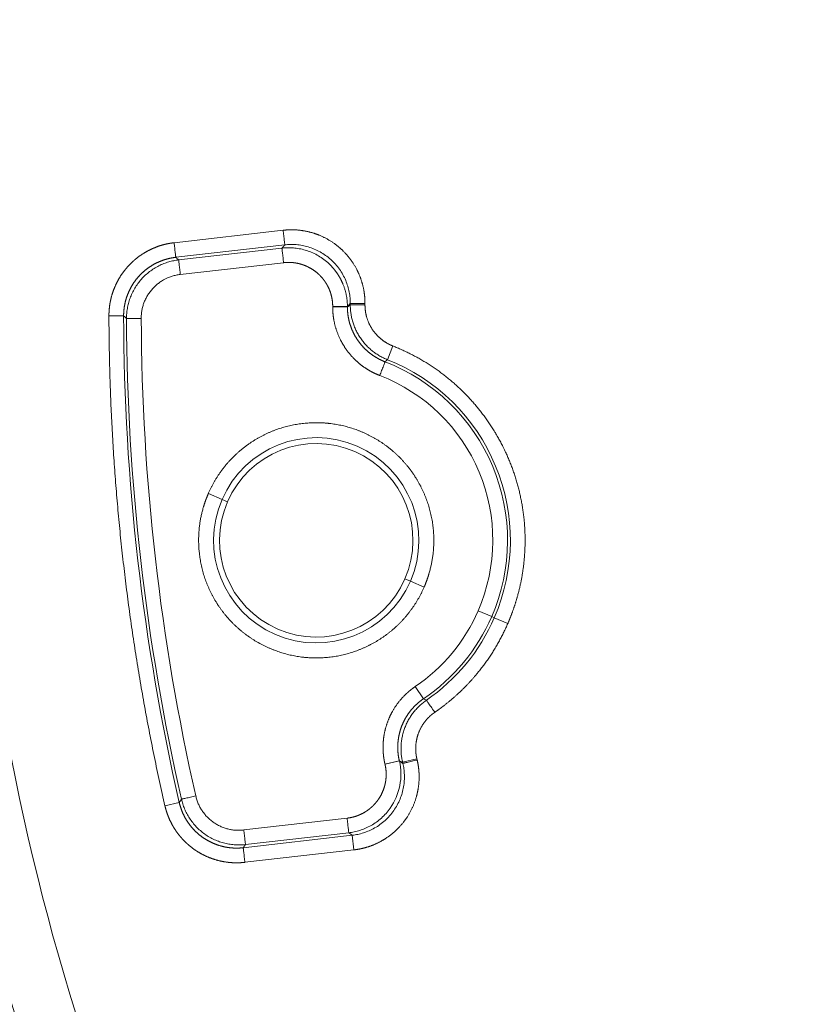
# Model space of a CAD drawing. Header units: millimetres. Extents: x 5437 to 18441, y -4466 to 3128.
# Tile 121 of 256: x 8417 to 8443, y -2801 to -2767. Entities that reach past the tile are written whole.
import ezdxf

# ---------------------------------------------------------------- set-up
doc = ezdxf.new("R2010")
doc.units = ezdxf.units.MM
doc.layers.add('1', color=7, linetype='Continuous', true_color=0xffffff)
doc.dimstyles.get("Standard").update_dxf_attribs({"dimtxt": 0.18, "dimasz": 0.18, "dimexe": 0.18, "dimexo": 0.0625, "dimgap": 0.09, "dimtad": 0, "dimtih": 1, "dimtoh": 1, "dimdec": 4, "dimzin": 0, "dimdsep": 46, "dimtxsty": 'Standard', "dimcen": 0.09, "dimadec": 0, "dimazin": 0, "dimtfac": 1, "dimtdec": 4, "dimtofl": 0, "dimtmove": 0, "dimatfit": 3, "dimfxl": 1, "dimtolj": 1, "dimtzin": 0, "dimarcsym": 0})

# ---------------------------------------------------------------- blocks, each defined once
blk = doc.blocks.new('*D53')
at = {"color": 0, "lineweight": -2, "transparency": 16777216}
for p, q in [((10989.431, -2154.415), (10692.917, -2240.821)), ((11069.431, -2154.415), (10989.431, -2154.415)), ((8443.39, -2896.322), (8443.57, -2896.322)), ((8443.48, -2896.412), (8443.48, -2896.232))]:
    blk.add_line(p, q, dxfattribs=at)
at = {"color": 0, "lineweight": 20, "transparency": 16777216}
blk.add_solid([(10689.187, -2228.02), (10696.648, -2253.622), (10616.112, -2263.203)], dxfattribs=at)
at = {"layer": 'Defpoints', "color": 0, "lineweight": 20, "transparency": 16777216}
for p in [(10616.112, -2263.203), (6270.848, -3529.44)]:
    blk.add_point(p, dxfattribs=at)
at = {"color": 0, "lineweight": 20, "transparency": 16777216, "insert": (11249.521, -2154.415), "char_height": 80, "attachment_point": 5}
blk.add_mtext('\\A1;R2260', dxfattribs=at)
blk = doc.blocks.new('*D54')
at = {"color": 0, "lineweight": -2, "transparency": 16777216}
blk.add_line((7492.685, -2896.322), (7463.516, -2896.322), dxfattribs=at)
at = {"color": 0, "lineweight": -3, "transparency": 16777216}
for start, end in [(14.724706, 87.329624), (101.590205, 175.275294)]:
    blk.add_arc((8434.119, -2896.322), 970.423, start, end, dxfattribs=at)
at = {"color": 0, "lineweight": 20, "transparency": 16777216}
for points in [[(9385.695, -2646.81), (9359.647, -2652.519), (9389.799, -2727.809)], [(7480.316, -2816.939), (7453.672, -2815.84), (7463.696, -2896.322)]]:
    blk.add_solid(points, dxfattribs=at)
at = {"layer": 'Defpoints', "color": 0, "lineweight": 20, "transparency": 16777216}
for p in [(7900.863, -2085.545), (10671.817, -2501.755), (7492.748, -2896.322), (7740.501, -2896.322), (8434.119, -2896.322)]:
    blk.add_point(p, dxfattribs=at)
at = {"color": 0, "lineweight": 20, "transparency": 16777216, "insert": (8359.241, -1928.792), "char_height": 80, "attachment_point": 5}
blk.add_mtext('\\A1;165%%D', dxfattribs=at)

msp = doc.modelspace()

# ---------------------------------------------------------------- linework, layer by layer
at = {"color": 7, "lineweight": 20}
msp.add_arc((8443.47995, -2896.41157), 893, 10.1099821, 350.11198757, dxfattribs=at)
at = {"layer": '1', "color": 0, "lineweight": 20}
for p, q in [((8421.88654, -2774.8018), (8425.59667, -2774.37764)), ((8425.65346, -2774.87435), (8421.94333, -2775.29851)), ((8422.04156, -2775.38586), (8425.55525, -2774.98416)), ((8425.61203, -2775.48087), (8422.09835, -2775.88258)), ((8427.28223, -2776.98187), (8427.28225, -2776.97349)), ((8427.8804, -2776.86768), (8428.38035, -2776.86929)), ((8429.14605, -2778.77903), (8429.32955, -2778.31398)), ((8423.05292, -2783.32928), (8423.51968, -2783.53201)), ((8423.70365, -2783.61192), (8423.51968, -2783.53201)), ((8429.92388, -2786.31371), (8429.7399, -2786.2338)), ((8429.92388, -2786.31371), (8430.39063, -2786.51645)), ((8432.68998, -2787.51518), (8432.23142, -2787.316)), ((8432.68998, -2787.51518), (8432.77981, -2787.5542)), ((8432.77981, -2787.5542), (8433.23837, -2787.75338)), ((8430.09197, -2789.89529), (8430.37246, -2790.30914)), ((8429.65805, -2792.46388), (8430.14481, -2792.3498)), ((8429.06006, -2792.53245), (8429.54694, -2792.41887)), ((8429.06197, -2792.54061), (8429.06006, -2792.53245)), ((8429.06197, -2792.54061), (8429.54883, -2792.42697)), ((8421.57492, -2793.94804), (8422.06227, -2793.83654)), ((8424.25805, -2794.77339), (8427.77174, -2794.37169)), ((8424.23885, -2795.37737), (8427.94898, -2794.95321)), ((8427.82852, -2794.8684), (8424.31484, -2795.27011)), ((8428.00577, -2795.44992), (8427.94898, -2794.95321)), ((8428.00577, -2795.44992), (8424.29564, -2795.87409))]:
    msp.add_line(p, q, dxfattribs=at)
for centre, radius, start, end in [((8443.47995, -2896.32157), 185, 96.5210517, 140.9397701), ((8495.27522, -2777.08546), 80.37817, 177.1856145, 208.6322405), ((8495.27522, -2777.08546), 82.36106, 177.5117355, 208.8132012), ((8495.27522, -2777.08546), 67.49312, 179.9056489, 179.9127115), ((8495.27522, -2777.08546), 67.39518, 179.8148549, 179.8539928), ((8495.2662, -2777.08543), 66.8862, 179.8148537, 179.8539969), ((8495.27522, -2777.08546), 75.10482, 180.1566868, 192.887414), ((8495.27522, -2777.08546), 75.00688, 180.2254473, 192.8186535), ((8495.27522, -2777.08546), 74.50693, 180.2254474, 192.8186535), ((8426.72178, -2784.92286), 6.50688, 336.52205, 68.915657), ((8426.72178, -2784.92286), 6.60482, 336.52205, 68.466494), ((8426.72178, -2784.92286), 6.00693, 336.52205, 68.915657), ((8426.72178, -2784.92286), 3.49112, 336.52205, 156.52205), ((8426.72178, -2784.92286), 3.29054, 336.52205, 156.52205), ((8426.72178, -2784.92286), 3.49112, 156.52205, 336.52205), ((8426.72178, -2784.92286), 3.29054, 156.52205, 336.52205), ((8426.72178, -2784.92286), 6.00693, 304.128444, 336.52205), ((8426.72178, -2784.92286), 6.50688, 304.128444, 336.52205), ((8426.72178, -2784.92286), 6.60482, 304.577606, 336.52205), ((8495.28161, -2777.08396), 66.90178, 193.1901082, 193.2292423), ((8495.27522, -2777.08546), 67.49312, 193.1313893, 193.138452), ((8495.27522, -2777.08546), 67.39518, 193.190108, 193.2292459), ((8495.27522, -2777.08546), 86.87162, 192.1545568, 210.9649755)]:
    msp.add_arc(centre, radius, start, end, dxfattribs=at)
for points, degree, knots in [([(8425.59667, -2774.37764), (8425.75128, -2774.36006), (8425.90606, -2774.35423), (8426.05987, -2774.36063), (8426.36815, -2774.39748), (8426.66764, -2774.48088), (8426.81216, -2774.53363), (8427.16517, -2774.69459), (8427.48311, -2774.92136), (8427.65386, -2775.07621), (8427.91066, -2775.37011), (8428.10547, -2775.7056), (8428.17199, -2775.84402), (8428.28226, -2776.12815), (8428.34882, -2776.42492), (8428.37033, -2776.57134), (8428.38073, -2776.71979), (8428.38035, -2776.86929)], 5, [0, 0, 0, 0, 0, 0, 0.18307105, 0.18307105, 0.18307105, 0.36579515, 0.36579515, 0.36579515, 0.64145504, 0.64145504, 0.64145504, 0.82411432, 0.82411432, 0.82411432, 1, 1, 1, 1, 1, 1]), ([(8419.67073, -2777.29221), (8419.67049, -2777.21585), (8419.67324, -2777.13948), (8419.67892, -2777.06311), (8419.69613, -2776.91031), (8419.72477, -2776.75974), (8419.7421, -2776.68447), (8419.80269, -2776.46156), (8419.88918, -2776.24633), (8419.95884, -2776.10518), (8420.07716, -2775.90574), (8420.21739, -2775.72214), (8420.26662, -2775.66266), (8420.36959, -2775.54759), (8420.48122, -2775.4405), (8420.53922, -2775.38894), (8420.65846, -2775.29087), (8420.78466, -2775.2026), (8420.8495, -2775.16091), (8420.98252, -2775.08254), (8421.12154, -2775.01449), (8421.19287, -2774.9829), (8421.37019, -2774.91231), (8421.55299, -2774.85894), (8421.66261, -2774.83379), (8421.77383, -2774.81483), (8421.88654, -2774.8018)], 5, [0, 0, 0, 0, 0, 0, 0.104227, 0.104227, 0.104227, 0.2100786, 0.2100786, 0.2100786, 0.42172326, 0.42172326, 0.42172326, 0.52748677, 0.52748677, 0.52748677, 0.63332896, 0.63332896, 0.63332896, 0.738916, 0.738916, 0.738916, 0.84528823, 0.84528823, 0.84528823, 1, 1, 1, 1, 1, 1]), ([(8425.55525, -2774.98416), (8425.61707, -2774.9771), (8425.68052, -2774.97278), (8425.81002, -2774.97039), (8425.87608, -2774.97232), (8426.00992, -2774.98311), (8426.07771, -2774.99198), (8426.21399, -2775.01718), (8426.28247, -2775.03351), (8426.41891, -2775.07395), (8426.48688, -2775.09807), (8426.62098, -2775.15415), (8426.68712, -2775.18612), (8426.81624, -2775.25766), (8426.87921, -2775.29724), (8427.00072, -2775.38348), (8427.05925, -2775.43014), (8427.11498, -2775.47993)], 3, [0, 0, 0, 0, 0.125, 0.125, 0.25, 0.25, 0.375, 0.375, 0.5, 0.5, 0.625, 0.625, 0.75, 0.75, 0.875, 0.875, 1, 1, 1, 1]), ([(8427.21443, -2775.37104), (8427.15868, -2775.32116), (8427.10012, -2775.27441), (8426.97854, -2775.18802), (8426.91552, -2775.14836), (8426.7863, -2775.07669), (8426.72011, -2775.04466), (8426.58589, -2774.98848), (8426.51786, -2774.96432), (8426.38129, -2774.9238), (8426.31275, -2774.90744), (8426.17636, -2774.8822), (8426.1085, -2774.87331), (8425.97454, -2774.8625), (8425.90843, -2774.86056), (8425.77882, -2774.86296), (8425.71532, -2774.86728), (8425.65346, -2774.87435)], 3, [0, 0, 0, 0, 0.125, 0.125, 0.25, 0.25, 0.375, 0.375, 0.5, 0.5, 0.625, 0.625, 0.75, 0.75, 0.875, 0.875, 1, 1, 1, 1]), ([(8421.94333, -2775.29851), (8421.93589, -2775.29939), (8421.92099, -2775.30114), (8421.89863, -2775.30409), (8421.87621, -2775.30729), (8421.85373, -2775.31077), (8421.8312, -2775.31451), (8421.80863, -2775.31853), (8421.78602, -2775.32282), (8421.76337, -2775.3274), (8421.74069, -2775.33225), (8421.71798, -2775.33738), (8421.69525, -2775.3428), (8421.6725, -2775.34851), (8421.64973, -2775.3545), (8421.62696, -2775.36078), (8421.60419, -2775.36736), (8421.58142, -2775.37423), (8421.55866, -2775.38139), (8421.53591, -2775.38885), (8421.51318, -2775.39661), (8421.49047, -2775.40466), (8421.4678, -2775.41302), (8421.44516, -2775.42167), (8421.42256, -2775.43062), (8421.4, -2775.43987), (8421.3775, -2775.44943), (8421.35506, -2775.45929), (8421.33268, -2775.46944), (8421.31037, -2775.4799), (8421.28813, -2775.49066), (8421.26598, -2775.50172), (8421.24391, -2775.51309), (8421.22194, -2775.52475), (8421.20006, -2775.53671), (8421.17829, -2775.54897), (8421.15663, -2775.56152), (8421.13509, -2775.57437), (8421.11367, -2775.58752), (8421.09238, -2775.60096), (8421.07122, -2775.61469), (8421.05021, -2775.6287), (8421.02934, -2775.64301), (8421.00862, -2775.6576), (8420.98805, -2775.67247), (8420.96766, -2775.68763), (8420.94743, -2775.70306), (8420.92737, -2775.71877), (8420.9075, -2775.73474), (8420.8878, -2775.75099), (8420.86831, -2775.7675), (8420.849, -2775.78428), (8420.8299, -2775.80131), (8420.811, -2775.8186), (8420.79232, -2775.83614), (8420.77385, -2775.85393), (8420.75561, -2775.87196), (8420.73759, -2775.89024), (8420.7198, -2775.90874), (8420.70224, -2775.92748), (8420.68493, -2775.94644), (8420.66786, -2775.96563), (8420.65104, -2775.98503), (8420.63447, -2776.00464), (8420.61816, -2776.02446), (8420.60211, -2776.04449), (8420.58632, -2776.06471), (8420.5708, -2776.08512), (8420.55555, -2776.10572), (8420.54058, -2776.12649), (8420.52588, -2776.14745), (8420.51146, -2776.16857), (8420.49733, -2776.18986), (8420.48348, -2776.2113), (8420.46992, -2776.2329), (8420.45666, -2776.25465), (8420.44368, -2776.27654), (8420.431, -2776.29856), (8420.41862, -2776.32071), (8420.40654, -2776.34299), (8420.39476, -2776.36538), (8420.38328, -2776.38789), (8420.3721, -2776.4105), (8420.36123, -2776.43321), (8420.35067, -2776.45601), (8420.34041, -2776.4789), (8420.33046, -2776.50187), (8420.32081, -2776.52492), (8420.31148, -2776.54804), (8420.30245, -2776.57122), (8420.29373, -2776.59446), (8420.28532, -2776.61775), (8420.27722, -2776.64108), (8420.26943, -2776.66446), (8420.26194, -2776.68787), (8420.25476, -2776.7113), (8420.24789, -2776.73476), (8420.24132, -2776.75824), (8420.23506, -2776.78173), (8420.2291, -2776.80522), (8420.22344, -2776.82872), (8420.21808, -2776.85221), (8420.21302, -2776.87568), (8420.20826, -2776.89915), (8420.20379, -2776.92259), (8420.19962, -2776.946), (8420.19573, -2776.96938), (8420.19214, -2776.99273), (8420.18883, -2777.01604), (8420.18581, -2777.0393), (8420.18307, -2777.0625), (8420.18062, -2777.08566), (8420.17843, -2777.10875), (8420.17653, -2777.13178), (8420.17489, -2777.15474), (8420.17353, -2777.17762), (8420.17243, -2777.20043), (8420.17159, -2777.22316), (8420.17102, -2777.2458), (8420.17069, -2777.26835), (8420.17068, -2777.28336), (8420.17068, -2777.29085)], 3, [0, 0, 0, 0, 0.00769414, 0.01542082, 0.02317976, 0.03097067, 0.03879323, 0.04664712, 0.05453203, 0.0624476, 0.07039349, 0.07836933, 0.08637476, 0.09440938, 0.10247281, 0.11056464, 0.11868446, 0.12683183, 0.13500632, 0.14320748, 0.15143486, 0.15968798, 0.16796636, 0.17626952, 0.18459695, 0.19294815, 0.20132259, 0.20971975, 0.21813907, 0.22658003, 0.23504204, 0.24352456, 0.25202699, 0.26054876, 0.26908927, 0.27764792, 0.28622409, 0.29481716, 0.30342651, 0.31205151, 0.32069151, 0.32934587, 0.33801392, 0.346695, 0.35538845, 0.3640936, 0.37280975, 0.38153624, 0.39027236, 0.39901742, 0.40777073, 0.41653158, 0.42529926, 0.43407306, 0.44285227, 0.45163618, 0.46042406, 0.4692152, 0.47800888, 0.48680436, 0.49560093, 0.50439786, 0.51319443, 0.52198992, 0.53078359, 0.53957474, 0.54836262, 0.55714653, 0.56592575, 0.57469956, 0.58346725, 0.5922281, 0.60098142, 0.60972649, 0.61846262, 0.62718911, 0.63590528, 0.64461043, 0.6533039, 0.66198499, 0.67065306, 0.67930742, 0.68794744, 0.69657245, 0.70518182, 0.71377491, 0.7223511, 0.73090976, 0.73945029, 0.74797208, 0.75647453, 0.76495707, 0.77341911, 0.78186008, 0.79027943, 0.79867661, 0.80705107, 0.81540229, 0.82372975, 0.83203294, 0.84031135, 0.84856449, 0.8567919, 0.86499309, 0.87316761, 0.88131501, 0.88943486, 0.89752672, 0.90559018, 0.91362484, 0.9216303, 0.92960618, 0.9375521, 0.94546771, 0.95335265, 0.96120658, 0.96902918, 0.97682012, 0.9845791, 0.99230582, 1, 1, 1, 1]), ([(8426.19395, -2775.52877), (8426.16443, -2775.52035), (8426.13468, -2775.51269), (8426.10473, -2775.50578), (8425.98953, -2775.4823), (8425.87253, -2775.47007), (8425.78526, -2775.46734), (8425.69858, -2775.47102), (8425.61203, -2775.48087)], 5, [0, 0, 0, 0, 0, 0, 0.2614661, 0.2614661, 0.2614661, 1, 1, 1, 1, 1, 1]), ([(8426.96177, -2776.04456), (8426.90048, -2775.96655), (8426.83276, -2775.8936), (8426.75927, -2775.82651), (8426.60999, -2775.71151), (8426.4447, -2775.62101), (8426.36351, -2775.58402), (8426.27971, -2775.55322), (8426.19395, -2775.52877)], 5, [0, 0, 0, 0, 0, 0, 0.52575885, 0.52575885, 0.52575885, 1, 1, 1, 1, 1, 1]), ([(8427.11498, -2775.47993), (8427.1205, -2775.4849), (8427.13155, -2775.49484), (8427.14791, -2775.50998), (8427.16411, -2775.52529), (8427.18013, -2775.54078), (8427.19597, -2775.55644), (8427.21164, -2775.57227), (8427.22712, -2775.58827), (8427.24242, -2775.60444), (8427.25752, -2775.62076), (8427.27244, -2775.63725), (8427.28717, -2775.65388), (8427.30169, -2775.67067), (8427.31603, -2775.68761), (8427.33016, -2775.70469), (8427.34409, -2775.72191), (8427.35781, -2775.73927), (8427.37133, -2775.75676), (8427.38464, -2775.77438), (8427.39774, -2775.79212), (8427.41063, -2775.80999), (8427.42331, -2775.82798), (8427.43577, -2775.84608), (8427.44801, -2775.8643), (8427.46004, -2775.88262), (8427.47185, -2775.90105), (8427.48344, -2775.91957), (8427.49481, -2775.93819), (8427.50596, -2775.9569), (8427.51688, -2775.9757), (8427.52759, -2775.99459), (8427.53806, -2776.01356), (8427.54831, -2776.0326), (8427.55834, -2776.05171), (8427.56814, -2776.0709), (8427.57771, -2776.09015), (8427.58706, -2776.10946), (8427.59618, -2776.12883), (8427.60507, -2776.14825), (8427.61374, -2776.16772), (8427.62603, -2776.19616), (8427.64147, -2776.2337), (8427.65935, -2776.28049), (8427.67596, -2776.32742), (8427.6913, -2776.37444), (8427.70537, -2776.42151), (8427.7182, -2776.46857), (8427.7298, -2776.51558), (8427.74018, -2776.5625), (8427.74936, -2776.60928), (8427.75737, -2776.65589), (8427.76421, -2776.70228), (8427.76993, -2776.74842), (8427.77453, -2776.79428), (8427.77805, -2776.83981), (8427.7805, -2776.88499), (8427.78198, -2776.92978), (8427.78213, -2776.95952), (8427.7822, -2776.97431)], 3, [0, 0, 0, 0, 0.01322221, 0.02644359, 0.03966334, 0.05288061, 0.06609461, 0.0793045, 0.09250948, 0.10570872, 0.11890141, 0.13208675, 0.14526392, 0.15843213, 0.17159056, 0.18473843, 0.19787494, 0.21099929, 0.22411071, 0.23720841, 0.25029162, 0.26335957, 0.27641149, 0.28944662, 0.30246421, 0.31546352, 0.3284438, 0.34140431, 0.35434435, 0.36726317, 0.38016008, 0.39303436, 0.40588533, 0.41871228, 0.43151455, 0.44429145, 0.45704234, 0.46976654, 0.48246341, 0.49513233, 0.50777265, 0.52038376, 0.55027093, 0.57998131, 0.60950723, 0.63884134, 0.66797662, 0.69690641, 0.72562434, 0.75412442, 0.782401, 0.81044874, 0.83826267, 0.86583816, 0.89317091, 0.92025694, 0.94709263, 0.97367465, 1, 1, 1, 1]), ([(8427.8804, -2776.86768), (8427.8806, -2776.80541), (8427.87789, -2776.74182), (8427.86596, -2776.61273), (8427.85674, -2776.54724), (8427.8312, -2776.41529), (8427.81489, -2776.34883), (8427.77474, -2776.21605), (8427.75092, -2776.14973), (8427.69557, -2776.01847), (8427.66405, -2775.95353), (8427.59339, -2775.82633), (8427.55425, -2775.76407), (8427.46875, -2775.64355), (8427.42238, -2775.58529), (8427.32309, -2775.47399), (8427.27017, -2775.42095), (8427.21443, -2775.37104)], 3, [0, 0, 0, 0, 0.125, 0.125, 0.25, 0.25, 0.375, 0.375, 0.5, 0.5, 0.625, 0.625, 0.75, 0.75, 0.875, 0.875, 1, 1, 1, 1]), ([(8427.28225, -2776.97349), (8427.28232, -2776.91321), (8427.27945, -2776.8532), (8427.27355, -2776.79329), (8427.25584, -2776.67519), (8427.22637, -2776.55911), (8427.20873, -2776.50167), (8427.16097, -2776.36969), (8427.09807, -2776.24419), (8427.05711, -2776.1746), (8427.01156, -2776.10791), (8426.96177, -2776.04456)], 5, [0, 0, 0, 0, 0, 0, 0.30005124, 0.30005124, 0.30005124, 0.59835653, 0.59835653, 0.59835653, 1, 1, 1, 1, 1, 1]), ([(8428.88272, -2779.31808), (8428.73845, -2779.26246), (8428.59868, -2779.19559), (8428.46439, -2779.1182), (8428.27284, -2778.98743), (8428.09868, -2778.8362), (8428.04236, -2778.78331), (8427.82583, -2778.56362), (8427.64294, -2778.31082), (8427.53027, -2778.10765), (8427.38763, -2777.76315), (8427.31079, -2777.40013), (8427.29134, -2777.26077), (8427.28184, -2777.12146), (8427.28223, -2776.98187)], 5, [0, 0, 0, 0, 0, 0, 0.25565179, 0.25565179, 0.25565179, 0.38395104, 0.38395104, 0.38395104, 0.76859215, 0.76859215, 0.76859215, 1, 1, 1, 1, 1, 1]), ([(8428.38022, -2776.91499), (8428.37981, -2777.03481), (8428.39143, -2777.15423), (8428.41494, -2777.27183), (8428.50276, -2777.55863), (8428.65876, -2777.81739), (8428.77462, -2777.95567), (8428.95569, -2778.11676), (8429.16333, -2778.23824), (8429.21755, -2778.26638), (8429.27294, -2778.29163), (8429.32955, -2778.31398)], 5, [0, 0, 0, 0, 0, 0, 0.33263866, 0.33263866, 0.33263866, 0.8314202, 0.8314202, 0.8314202, 1, 1, 1, 1, 1, 1]), ([(8427.78219, -2776.98263), (8427.7822, -2776.9897), (8427.78222, -2777.00385), (8427.78254, -2777.02512), (8427.78307, -2777.04645), (8427.78383, -2777.06784), (8427.78483, -2777.08928), (8427.78606, -2777.11078), (8427.78752, -2777.13233), (8427.78923, -2777.15392), (8427.79117, -2777.17556), (8427.79336, -2777.19723), (8427.79579, -2777.21894), (8427.79846, -2777.24068), (8427.80138, -2777.26245), (8427.80454, -2777.28424), (8427.80796, -2777.30605), (8427.81162, -2777.32787), (8427.81554, -2777.3497), (8427.81971, -2777.37155), (8427.82413, -2777.39339), (8427.8288, -2777.41523), (8427.83373, -2777.43707), (8427.83892, -2777.45889), (8427.84436, -2777.4807), (8427.85006, -2777.5025), (8427.85601, -2777.52427), (8427.86222, -2777.54601), (8427.86869, -2777.56771), (8427.87542, -2777.58939), (8427.8824, -2777.61102), (8427.88964, -2777.6326), (8427.89714, -2777.65413), (8427.9049, -2777.67561), (8427.91291, -2777.69703), (8427.92118, -2777.71839), (8427.9297, -2777.73968), (8427.93848, -2777.76089), (8427.94751, -2777.78203), (8427.95679, -2777.80309), (8427.96633, -2777.82406), (8427.97612, -2777.84493), (8427.98615, -2777.86572), (8427.99644, -2777.8864), (8428.00697, -2777.90698), (8428.01774, -2777.92745), (8428.02876, -2777.94781), (8428.04002, -2777.96805), (8428.05152, -2777.98817), (8428.06326, -2778.00816), (8428.07523, -2778.02803), (8428.08744, -2778.04775), (8428.09988, -2778.06735), (8428.11254, -2778.0868), (8428.12544, -2778.1061), (8428.13855, -2778.12525), (8428.15189, -2778.14425), (8428.16545, -2778.16309), (8428.17922, -2778.18177), (8428.1932, -2778.20028), (8428.2074, -2778.21863), (8428.2218, -2778.2368), (8428.2364, -2778.2548), (8428.25121, -2778.27262), (8428.26621, -2778.29025), (8428.28141, -2778.3077), (8428.29679, -2778.32496), (8428.31236, -2778.34203), (8428.32812, -2778.35891), (8428.34405, -2778.37558), (8428.36016, -2778.39206), (8428.37644, -2778.40833), (8428.39289, -2778.4244), (8428.40951, -2778.44025), (8428.42628, -2778.4559), (8428.44322, -2778.47133), (8428.4603, -2778.48655), (8428.47753, -2778.50155), (8428.49491, -2778.51633), (8428.51243, -2778.53089), (8428.53008, -2778.54523), (8428.54787, -2778.55934), (8428.56578, -2778.57322), (8428.58382, -2778.58688), (8428.60197, -2778.60031), (8428.62024, -2778.6135), (8428.63863, -2778.62646), (8428.65712, -2778.63919), (8428.67571, -2778.65169), (8428.6944, -2778.66395), (8428.71318, -2778.67597), (8428.73205, -2778.68776), (8428.75101, -2778.69931), (8428.77005, -2778.71062), (8428.78917, -2778.72169), (8428.80836, -2778.73252), (8428.82762, -2778.74312), (8428.84694, -2778.75347), (8428.86632, -2778.76359), (8428.88576, -2778.77347), (8428.90525, -2778.7831), (8428.92478, -2778.7925), (8428.94437, -2778.80166), (8428.96399, -2778.81058), (8428.98364, -2778.81926), (8429.00333, -2778.82771), (8429.02304, -2778.83592), (8429.04278, -2778.8439), (8429.05598, -2778.84904), (8429.06257, -2778.8516)], 3, [0, 0, 0, 0, 0.00880161, 0.0176318, 0.02649019, 0.03537643, 0.04429013, 0.05323091, 0.06219837, 0.0711921, 0.08021169, 0.08925672, 0.09832676, 0.10742138, 0.11654011, 0.12568252, 0.13484813, 0.14403647, 0.15324707, 0.16247944, 0.17173308, 0.1810075, 0.19030217, 0.19961659, 0.20895023, 0.21830255, 0.22767303, 0.23706111, 0.24646625, 0.25588789, 0.26532545, 0.27477838, 0.2842461, 0.29372802, 0.30322355, 0.31273212, 0.32225311, 0.33178593, 0.34132996, 0.35088461, 0.36044924, 0.37002325, 0.37960601, 0.3891969, 0.39879527, 0.40840051, 0.41801198, 0.42762903, 0.43725103, 0.44687733, 0.4565073, 0.46614028, 0.47577562, 0.4854127, 0.49505084, 0.50468941, 0.51432775, 0.52396522, 0.53360117, 0.54323494, 0.5528659, 0.5624934, 0.57211679, 0.58173543, 0.59134868, 0.6009559, 0.61055646, 0.62014971, 0.62973503, 0.6393118, 0.64887938, 0.65843716, 0.66798453, 0.67752086, 0.68704554, 0.69655799, 0.70605759, 0.71554376, 0.7250159, 0.73447343, 0.74391578, 0.75334237, 0.76275263, 0.77214601, 0.78152195, 0.7908799, 0.80021934, 0.80953971, 0.8188405, 0.82812118, 0.83738125, 0.8466202, 0.85583753, 0.86503275, 0.87420538, 0.88335495, 0.89248099, 0.90158305, 0.91066067, 0.91971341, 0.92874084, 0.93774254, 0.94671809, 0.95566708, 0.96458911, 0.97348379, 0.98235075, 0.99118961, 1, 1, 1, 1]), ([(8429.32955, -2778.31398), (8429.93688, -2778.55362), (8430.51668, -2778.86303), (8431.05829, -2779.23801), (8432.04563, -2780.10563), (8432.81053, -2781.17453), (8433.12966, -2781.75082), (8433.62982, -2782.96632), (8433.84134, -2784.26358), (8433.8718, -2784.92162), (8433.80406, -2785.90013), (8433.57207, -2786.84815), (8433.47788, -2787.1563), (8433.36647, -2787.45846), (8433.23837, -2787.75338)], 5, [0, 0, 0, 0, 0, 0, 0.28633018, 0.28633018, 0.28633018, 0.57266035, 0.57266035, 0.57266035, 0.85899053, 0.85899053, 0.85899053, 1, 1, 1, 1, 1, 1]), ([(8423.05292, -2783.32928), (8423.20906, -2782.96981), (8423.40922, -2782.62946), (8423.65031, -2782.31542), (8424.20444, -2781.7528), (8424.87797, -2781.34053), (8425.23847, -2781.17687), (8425.99216, -2780.94116), (8426.78045, -2780.89431), (8427.17556, -2780.91952), (8427.95151, -2781.06617), (8428.66913, -2781.39575), (8429.0059, -2781.60391), (8429.62158, -2782.09842), (8430.09971, -2782.7269), (8430.29893, -2783.06904), (8430.6095, -2783.79509), (8430.73568, -2784.57463), (8430.75048, -2784.97027), (8430.70275, -2785.5259), (8430.56132, -2786.0618), (8430.51192, -2786.2167), (8430.45502, -2786.3682), (8430.39063, -2786.51645)], 5, [0, 0, 0, 0, 0, 0, 0.1559478, 0.1559478, 0.1559478, 0.31189559, 0.31189559, 0.31189559, 0.46784339, 0.46784339, 0.46784339, 0.62379118, 0.62379118, 0.62379118, 0.77973898, 0.77973898, 0.77973898, 0.93568678, 0.93568678, 0.93568678, 1, 1, 1, 1, 1, 1]), ([(8430.39063, -2786.51645), (8430.23449, -2786.87592), (8430.03433, -2787.21626), (8429.79325, -2787.53031), (8429.23911, -2788.09293), (8428.56558, -2788.50519), (8428.20509, -2788.66886), (8427.4514, -2788.90456), (8426.6631, -2788.95142), (8426.26799, -2788.92621), (8425.49205, -2788.77955), (8424.77442, -2788.44997), (8424.43765, -2788.24182), (8423.82197, -2787.7473), (8423.34384, -2787.11882), (8423.14462, -2786.77668), (8422.83405, -2786.05063), (8422.70787, -2785.27109), (8422.69307, -2784.87546), (8422.7408, -2784.31983), (8422.88223, -2783.78393), (8422.93163, -2783.62902), (8422.98853, -2783.47752), (8423.05292, -2783.32928)], 5, [0, 0, 0, 0, 0, 0, 0.1559478, 0.1559478, 0.1559478, 0.31189559, 0.31189559, 0.31189559, 0.46784339, 0.46784339, 0.46784339, 0.62379118, 0.62379118, 0.62379118, 0.77973898, 0.77973898, 0.77973898, 0.93568678, 0.93568678, 0.93568678, 1, 1, 1, 1, 1, 1]), ([(8433.23837, -2787.75338), (8432.97826, -2788.35223), (8432.64936, -2788.9212), (8432.25621, -2789.44977), (8431.70983, -2790.03056), (8431.09218, -2790.52702), (8430.98134, -2790.61172), (8430.86859, -2790.69358), (8430.75389, -2790.77264)], 5, [0, 0, 0, 0, 0, 0, 0.82416168, 0.82416168, 0.82416168, 1, 1, 1, 1, 1, 1]), ([(8429.06006, -2792.53245), (8429.02493, -2792.38188), (8429.00163, -2792.2287), (8428.99012, -2792.07413), (8428.99055, -2791.8422), (8429.01767, -2791.61314), (8429.02973, -2791.53683), (8429.08965, -2791.23423), (8429.19585, -2790.94085), (8429.3005, -2790.73344), (8429.50517, -2790.42177), (8429.76215, -2790.1541), (8429.86646, -2790.05965), (8429.97631, -2789.97346), (8430.09197, -2789.89529)], 5, [0, 0, 0, 0, 0, 0, 0.2556518, 0.2556518, 0.2556518, 0.38395104, 0.38395104, 0.38395104, 0.76859215, 0.76859215, 0.76859215, 1, 1, 1, 1, 1, 1]), ([(8430.37246, -2790.30914), (8430.36662, -2790.31313), (8430.35492, -2790.32111), (8430.33751, -2790.33333), (8430.32016, -2790.34577), (8430.3029, -2790.35844), (8430.28572, -2790.37133), (8430.26863, -2790.38444), (8430.25163, -2790.39777), (8430.23472, -2790.41133), (8430.21792, -2790.42511), (8430.20122, -2790.43911), (8430.18462, -2790.45334), (8430.16814, -2790.46778), (8430.15178, -2790.48244), (8430.13554, -2790.49732), (8430.11942, -2790.51241), (8430.10343, -2790.52772), (8430.08757, -2790.54324), (8430.07185, -2790.55898), (8430.05627, -2790.57492), (8430.04083, -2790.59108), (8430.02554, -2790.60744), (8430.01041, -2790.62401), (8429.99543, -2790.64078), (8429.98061, -2790.65775), (8429.96595, -2790.67492), (8429.95146, -2790.69229), (8429.93715, -2790.70985), (8429.92301, -2790.72761), (8429.90905, -2790.74555), (8429.89527, -2790.76368), (8429.88168, -2790.782), (8429.86828, -2790.80049), (8429.85507, -2790.81917), (8429.84206, -2790.83802), (8429.82925, -2790.85704), (8429.81664, -2790.87624), (8429.80424, -2790.89559), (8429.79205, -2790.91512), (8429.78007, -2790.9348), (8429.76831, -2790.95464), (8429.75677, -2790.97463), (8429.74545, -2790.99476), (8429.73436, -2791.01505), (8429.72349, -2791.03547), (8429.71285, -2791.05604), (8429.70245, -2791.07673), (8429.69228, -2791.09756), (8429.68235, -2791.11851), (8429.67266, -2791.13958), (8429.66321, -2791.16077), (8429.65401, -2791.18208), (8429.64505, -2791.20349), (8429.63634, -2791.22501), (8429.62788, -2791.24662), (8429.61968, -2791.26834), (8429.61172, -2791.29014), (8429.60403, -2791.31204), (8429.59658, -2791.33401), (8429.5894, -2791.35606), (8429.58247, -2791.37819), (8429.5758, -2791.40039), (8429.5694, -2791.42265), (8429.56326, -2791.44497), (8429.55737, -2791.46734), (8429.55176, -2791.48977), (8429.5464, -2791.51224), (8429.54131, -2791.53476), (8429.53649, -2791.55731), (8429.53192, -2791.57989), (8429.52763, -2791.6025), (8429.5236, -2791.62514), (8429.51983, -2791.64779), (8429.51633, -2791.67046), (8429.51309, -2791.69313), (8429.51012, -2791.71581), (8429.5074, -2791.73849), (8429.50496, -2791.76117), (8429.50277, -2791.78384), (8429.50084, -2791.80649), (8429.49918, -2791.82913), (8429.49777, -2791.85174), (8429.49663, -2791.87433), (8429.49574, -2791.89689), (8429.4951, -2791.91941), (8429.49472, -2791.94189), (8429.49459, -2791.96433), (8429.49472, -2791.98673), (8429.49509, -2792.00907), (8429.49571, -2792.03135), (8429.49658, -2792.05358), (8429.49769, -2792.07574), (8429.49905, -2792.09784), (8429.50064, -2792.11987), (8429.50247, -2792.14182), (8429.50454, -2792.16369), (8429.50684, -2792.18548), (8429.50938, -2792.20719), (8429.51214, -2792.22881), (8429.51513, -2792.25033), (8429.51834, -2792.27176), (8429.52178, -2792.2931), (8429.52543, -2792.31433), (8429.5293, -2792.33545), (8429.53339, -2792.35647), (8429.53769, -2792.37738), (8429.54218, -2792.39818), (8429.54536, -2792.41198), (8429.54694, -2792.41887)], 3, [0, 0, 0, 0, 0.00880586, 0.01764023, 0.02650277, 0.0353931, 0.04431083, 0.05325559, 0.06222697, 0.07122456, 0.08024795, 0.08929672, 0.09837044, 0.10746866, 0.11659094, 0.12573683, 0.13490585, 0.14409753, 0.1533114, 0.16254697, 0.17180373, 0.18108119, 0.19037884, 0.19969616, 0.20903261, 0.21838768, 0.22776082, 0.23715148, 0.24655911, 0.25598316, 0.26542306, 0.27487823, 0.2843481, 0.29383209, 0.30332961, 0.31284007, 0.32236287, 0.3318974, 0.34144306, 0.35099924, 0.36056532, 0.37014067, 0.37972469, 0.38931673, 0.39891617, 0.40852238, 0.41813472, 0.42775255, 0.43737524, 0.44700213, 0.45663258, 0.46626596, 0.47590161, 0.48553888, 0.49517712, 0.5048157, 0.51445395, 0.52409123, 0.53372689, 0.54336029, 0.55299077, 0.56261769, 0.57224041, 0.58185828, 0.59147066, 0.60107692, 0.61067642, 0.62026852, 0.6298526, 0.63942803, 0.64899418, 0.65855044, 0.66809619, 0.67763081, 0.6871537, 0.69666426, 0.70616189, 0.71564599, 0.72511598, 0.73457127, 0.74401129, 0.75343547, 0.76284324, 0.77223404, 0.78160732, 0.79096254, 0.80029915, 0.80961663, 0.81891444, 0.82819207, 0.83744901, 0.84668476, 0.85589882, 0.86509069, 0.87425991, 0.88340599, 0.89252848, 0.90162691, 0.91070085, 0.91974984, 0.92877346, 0.93777128, 0.94674289, 0.95568789, 0.96460587, 0.97349644, 0.98235924, 0.99119388, 1, 1, 1, 1]), ([(8430.75389, -2790.77264), (8430.65518, -2790.84055), (8430.56365, -2790.91813), (8430.48038, -2791.00444), (8430.29468, -2791.23998), (8430.17087, -2791.5156), (8430.12321, -2791.6896), (8430.09394, -2791.93018), (8430.11238, -2792.17003), (8430.12013, -2792.23063), (8430.13093, -2792.29054), (8430.14481, -2792.3498)], 5, [0, 0, 0, 0, 0, 0, 0.33263867, 0.33263867, 0.33263867, 0.8314202, 0.8314202, 0.8314202, 1, 1, 1, 1, 1, 1]), ([(8430.15525, -2792.39428), (8430.19076, -2792.54579), (8430.21463, -2792.69882), (8430.22624, -2792.85232), (8430.22564, -2793.1628), (8430.17779, -2793.46998), (8430.14229, -2793.61968), (8430.02365, -2793.98907), (8429.83558, -2794.33132), (8429.70172, -2794.51898), (8429.43983, -2794.80836), (8429.1294, -2795.04102), (8428.99968, -2795.12325), (8428.73038, -2795.26595), (8428.44341, -2795.36671), (8428.30051, -2795.40517), (8428.15429, -2795.43285), (8428.00577, -2795.44992)], 5, [0, 0, 0, 0, 0, 0, 0.18307105, 0.18307105, 0.18307105, 0.36579515, 0.36579515, 0.36579515, 0.64145504, 0.64145504, 0.64145504, 0.82411433, 0.82411433, 0.82411433, 1, 1, 1, 1, 1, 1]), ([(8429.08144, -2793.12417), (8429.0864, -2793.09388), (8429.09059, -2793.06345), (8429.09399, -2793.0329), (8429.10405, -2792.91576), (8429.10271, -2792.79813), (8429.09537, -2792.71113), (8429.08173, -2792.62545), (8429.06197, -2792.54061)], 5, [0, 0, 0, 0, 0, 0, 0.2614661, 0.2614661, 0.2614661, 1, 1, 1, 1, 1, 1]), ([(8429.35759, -2794.117), (8429.40062, -2794.0558), (8429.44021, -2793.99218), (8429.51181, -2793.86134), (8429.54383, -2793.79412), (8429.59993, -2793.65742), (8429.624, -2793.58794), (8429.66412, -2793.44807), (8429.68017, -2793.37769), (8429.70447, -2793.23733), (8429.71271, -2793.16734), (8429.72185, -2793.02893), (8429.72274, -2792.96051), (8429.71784, -2792.8262), (8429.71204, -2792.76032), (8429.69453, -2792.63187), (8429.68281, -2792.56931), (8429.66857, -2792.50869)], 3, [0, 0, 0, 0, 0.125, 0.125, 0.25, 0.25, 0.375, 0.375, 0.5, 0.5, 0.625, 0.625, 0.75, 0.75, 0.875, 0.875, 1, 1, 1, 1]), ([(8428.65756, -2793.94631), (8428.72798, -2793.87644), (8428.79264, -2793.80077), (8428.85082, -2793.72004), (8428.94786, -2793.5585), (8429.01871, -2793.38388), (8429.04609, -2793.29897), (8429.06703, -2793.21218), (8429.08144, -2793.12417)], 5, [0, 0, 0, 0, 0, 0, 0.52575886, 0.52575886, 0.52575886, 1, 1, 1, 1, 1, 1]), ([(8424.29564, -2795.87409), (8424.21977, -2795.88279), (8424.14357, -2795.88853), (8424.06704, -2795.89134), (8423.91327, -2795.89119), (8423.76046, -2795.87941), (8423.68373, -2795.87054), (8423.45548, -2795.83504), (8423.23199, -2795.77294), (8423.08398, -2795.71936), (8422.87265, -2795.62388), (8422.67464, -2795.50486), (8422.61007, -2795.46253), (8422.48429, -2795.37296), (8422.36549, -2795.27389), (8422.30781, -2795.22197), (8422.19713, -2795.11433), (8422.09541, -2794.9987), (8422.04679, -2794.93887), (8421.95415, -2794.81536), (8421.87111, -2794.68474), (8421.8318, -2794.61736), (8421.742, -2794.44896), (8421.66869, -2794.2732), (8421.63154, -2794.16704), (8421.60037, -2794.05862), (8421.57492, -2793.94804)], 5, [0, 0, 0, 0, 0, 0, 0.104227, 0.104227, 0.104227, 0.2100786, 0.2100786, 0.2100786, 0.42172326, 0.42172326, 0.42172326, 0.52748678, 0.52748678, 0.52748678, 0.63332896, 0.63332896, 0.63332896, 0.73891601, 0.73891601, 0.73891601, 0.84528824, 0.84528824, 0.84528824, 1, 1, 1, 1, 1, 1]), ([(8422.06227, -2793.83654), (8422.06397, -2793.84383), (8422.06736, -2793.85845), (8422.07277, -2793.88034), (8422.07844, -2793.90227), (8422.08439, -2793.92422), (8422.0906, -2793.9462), (8422.0971, -2793.96818), (8422.10387, -2793.99018), (8422.11093, -2794.01218), (8422.11827, -2794.03419), (8422.12589, -2794.05619), (8422.13379, -2794.07818), (8422.14198, -2794.10016), (8422.15047, -2794.12211), (8422.15924, -2794.14405), (8422.1683, -2794.16595), (8422.17765, -2794.18782), (8422.18729, -2794.20965), (8422.19722, -2794.23143), (8422.20745, -2794.25316), (8422.21797, -2794.27483), (8422.22879, -2794.29644), (8422.2399, -2794.31798), (8422.2513, -2794.33945), (8422.263, -2794.36084), (8422.27499, -2794.38214), (8422.28728, -2794.40336), (8422.29985, -2794.42447), (8422.31272, -2794.44549), (8422.32588, -2794.46639), (8422.33933, -2794.48718), (8422.35307, -2794.50785), (8422.36709, -2794.5284), (8422.3814, -2794.54881), (8422.396, -2794.56909), (8422.41088, -2794.58922), (8422.42604, -2794.60921), (8422.44148, -2794.62904), (8422.4572, -2794.64871), (8422.47319, -2794.66821), (8422.48945, -2794.68755), (8422.50598, -2794.7067), (8422.52278, -2794.72568), (8422.53984, -2794.74446), (8422.55716, -2794.76305), (8422.57474, -2794.78145), (8422.59257, -2794.79964), (8422.61066, -2794.81762), (8422.62899, -2794.83539), (8422.64756, -2794.85294), (8422.66637, -2794.87026), (8422.68542, -2794.88736), (8422.7047, -2794.90422), (8422.7242, -2794.92084), (8422.74393, -2794.93723), (8422.76387, -2794.95336), (8422.78403, -2794.96924), (8422.80439, -2794.98487), (8422.82496, -2795.00024), (8422.84573, -2795.01534), (8422.86669, -2795.03018), (8422.88783, -2795.04475), (8422.90916, -2795.05904), (8422.93067, -2795.07305), (8422.95235, -2795.08679), (8422.97419, -2795.10023), (8422.9962, -2795.1134), (8423.01836, -2795.12627), (8423.04067, -2795.13885), (8423.06313, -2795.15113), (8423.08572, -2795.16311), (8423.10844, -2795.1748), (8423.13129, -2795.18618), (8423.15426, -2795.19726), (8423.17734, -2795.20804), (8423.20053, -2795.21851), (8423.22383, -2795.22867), (8423.24721, -2795.23851), (8423.27069, -2795.24805), (8423.29425, -2795.25728), (8423.31789, -2795.26619), (8423.3416, -2795.27479), (8423.36538, -2795.28308), (8423.38921, -2795.29105), (8423.4131, -2795.29871), (8423.43703, -2795.30605), (8423.46101, -2795.31308), (8423.48502, -2795.31979), (8423.50905, -2795.32619), (8423.53312, -2795.33228), (8423.55719, -2795.33806), (8423.58128, -2795.34352), (8423.60538, -2795.34868), (8423.62948, -2795.35352), (8423.65356, -2795.35806), (8423.67764, -2795.36229), (8423.7017, -2795.36621), (8423.72574, -2795.36983), (8423.74975, -2795.37315), (8423.77373, -2795.37617), (8423.79766, -2795.37889), (8423.82156, -2795.38132), (8423.8454, -2795.38345), (8423.8692, -2795.38529), (8423.89293, -2795.38684), (8423.9166, -2795.38811), (8423.9402, -2795.38909), (8423.96373, -2795.38979), (8423.98718, -2795.39022), (8424.01054, -2795.39037), (8424.03383, -2795.39024), (8424.05702, -2795.38985), (8424.08012, -2795.38919), (8424.10312, -2795.38827), (8424.12601, -2795.38709), (8424.1488, -2795.38565), (8424.17148, -2795.38397), (8424.19405, -2795.38202), (8424.2165, -2795.37985), (8424.23141, -2795.3782), (8424.23885, -2795.37737)], 3, [0, 0, 0, 0, 0.00769418, 0.0154209, 0.02317988, 0.03097083, 0.03879342, 0.04664736, 0.0545323, 0.0624479, 0.07039383, 0.07836971, 0.08637516, 0.09440982, 0.10247329, 0.11056515, 0.11868499, 0.12683239, 0.13500691, 0.14320811, 0.15143551, 0.15968866, 0.16796707, 0.17627025, 0.18459771, 0.19294893, 0.2013234, 0.20972058, 0.21813993, 0.2265809, 0.23504294, 0.24352547, 0.25202793, 0.26054972, 0.26909025, 0.27764891, 0.2862251, 0.29481819, 0.30342756, 0.31205257, 0.32069258, 0.32934695, 0.33801501, 0.34669611, 0.35538958, 0.36409473, 0.3728109, 0.38153739, 0.39027352, 0.39901859, 0.40777191, 0.41653276, 0.42530045, 0.43407426, 0.44285348, 0.45163739, 0.46042527, 0.46921642, 0.47801009, 0.48680557, 0.49560215, 0.50439908, 0.51319565, 0.52199113, 0.53078481, 0.53957595, 0.54836383, 0.55714774, 0.56592695, 0.57470075, 0.58346843, 0.59222928, 0.60098259, 0.60972765, 0.61846377, 0.62719026, 0.63590641, 0.64461156, 0.65330501, 0.66198609, 0.67065414, 0.6793085, 0.6879485, 0.69657349, 0.70518285, 0.71377592, 0.72235209, 0.73091074, 0.73945125, 0.74797301, 0.75647545, 0.76495796, 0.77341998, 0.78186093, 0.79028026, 0.79867741, 0.80705186, 0.81540305, 0.82373048, 0.83203364, 0.84031203, 0.84856515, 0.85679252, 0.86499369, 0.87316818, 0.88131555, 0.88943536, 0.89752719, 0.90559062, 0.91362525, 0.92163067, 0.92960652, 0.9375524, 0.94546797, 0.95335288, 0.96120677, 0.96902933, 0.97682024, 0.98457918, 0.99230586, 1, 1, 1, 1]), ([(8427.77174, -2794.37169), (8427.83162, -2794.36481), (8427.8909, -2794.35504), (8427.94973, -2794.34228), (8428.06501, -2794.31109), (8428.17692, -2794.26843), (8428.23194, -2794.2443), (8428.35754, -2794.18164), (8428.47496, -2794.1047), (8428.53936, -2794.056), (8428.60036, -2794.00307), (8428.65756, -2793.94631)], 5, [0, 0, 0, 0, 0, 0, 0.30005124, 0.30005124, 0.30005124, 0.59835653, 0.59835653, 0.59835653, 1, 1, 1, 1, 1, 1]), ([(8429.23607, -2794.03344), (8429.19302, -2794.09452), (8429.14654, -2794.15318), (8429.04763, -2794.26461), (8428.99521, -2794.31738), (8428.88558, -2794.41621), (8428.82836, -2794.46228), (8428.71037, -2794.54717), (8428.64961, -2794.58601), (8428.52582, -2794.6562), (8428.46279, -2794.68757), (8428.33573, -2794.74287), (8428.27169, -2794.7668), (8428.14373, -2794.80753), (8428.07982, -2794.82432), (8427.95313, -2794.85122), (8427.89034, -2794.86133), (8427.82852, -2794.8684)], 3, [0, 0, 0, 0, 0.125, 0.125, 0.25, 0.25, 0.375, 0.375, 0.5, 0.5, 0.625, 0.625, 0.75, 0.75, 0.875, 0.875, 1, 1, 1, 1]), ([(8427.94898, -2794.95321), (8428.01085, -2794.94613), (8428.07369, -2794.93601), (8428.20049, -2794.90909), (8428.26446, -2794.89228), (8428.39253, -2794.85151), (8428.45663, -2794.82755), (8428.58381, -2794.77217), (8428.64689, -2794.74076), (8428.77079, -2794.67046), (8428.8316, -2794.63157), (8428.94968, -2794.54654), (8429.00694, -2794.5004), (8429.11665, -2794.4014), (8429.16909, -2794.34855), (8429.26804, -2794.23694), (8429.31454, -2794.17818), (8429.35759, -2794.117)], 3, [0, 0, 0, 0, 0.125, 0.125, 0.25, 0.25, 0.375, 0.375, 0.5, 0.5, 0.625, 0.625, 0.75, 0.75, 0.875, 0.875, 1, 1, 1, 1])]:
    msp.add_open_spline(points, degree=degree, knots=knots, dxfattribs=at)
for points, weights in [([(8425.59667, -2774.37764), (8425.65267, -2774.86751), (8425.65346, -2774.87435)], [1, 0.712026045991, 1]), ([(8421.88654, -2774.8018), (8421.94255, -2775.29167), (8421.94333, -2775.29851)], [1, 0.712026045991, 1]), ([(8425.55525, -2774.98416), (8425.55603, -2774.991), (8425.61203, -2775.48087)], [1, 0.712026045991, 1]), ([(8420.26892, -2777.38059), (8420.26218, -2775.5896), (8422.04156, -2775.38586)], [1, 0.744932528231, 1]), ([(8422.04156, -2775.38586), (8422.04234, -2775.3927), (8422.09835, -2775.88258)], [1, 0.712026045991, 1]), ([(8427.28223, -2776.98187), (8427.7753, -2776.98262), (8427.78219, -2776.98263)], [1, 0.712026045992, 1]), ([(8427.28225, -2776.97349), (8427.77531, -2776.9743), (8427.7822, -2776.97431)], [1, 0.712026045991, 1]), ([(8427.88027, -2776.91371), (8427.88715, -2776.91373), (8428.38022, -2776.91499)], [1, 0.712026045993, 1]), ([(8429.14605, -2778.77903), (8427.87697, -2778.27808), (8427.88027, -2776.91371)], [1, 0.826074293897, 1]), ([(8419.67073, -2777.29221), (8420.1638, -2777.29086), (8420.17068, -2777.29085)], [1, 0.712026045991, 1]), ([(8420.26892, -2777.38059), (8420.2758, -2777.38057), (8420.76887, -2777.37863)], [1, 0.712026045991, 1]), ([(8428.88272, -2779.31808), (8429.0601, -2778.85803), (8429.06257, -2778.8516)], [1, 0.712026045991, 1]), ([(8429.65805, -2792.46388), (8429.3469, -2791.13546), (8430.47016, -2790.361)], [1, 0.826074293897, 1]), ([(8430.47016, -2790.361), (8430.47407, -2790.36667), (8430.75389, -2790.77264)], [1, 0.712026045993, 1]), ([(8429.66857, -2792.50869), (8429.67527, -2792.50712), (8430.15525, -2792.39428)], [1, 0.712026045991, 1]), ([(8422.13772, -2793.72693), (8422.14443, -2793.7254), (8422.62521, -2793.61601)], [1, 0.712026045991, 1]), ([(8424.31484, -2795.27011), (8422.53539, -2795.47323), (8422.13772, -2793.72693)], [1, 0.744932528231, 1]), ([(8427.82852, -2794.8684), (8427.82774, -2794.86156), (8427.77174, -2794.37169)], [1, 0.712026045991, 1]), ([(8424.31484, -2795.27011), (8424.31405, -2795.26327), (8424.25805, -2794.77339)], [1, 0.712026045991, 1]), ([(8424.29564, -2795.87409), (8424.23963, -2795.38421), (8424.23885, -2795.37737)], [1, 0.712026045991, 1])]:
    msp.add_rational_spline(points, weights, degree=2, dxfattribs=at)
for points, degree in [([(8425.55525, -2774.98416), (8425.57487, -2774.9622), (8425.5945, -2774.94024), (8425.61415, -2774.91828), (8425.6338, -2774.89632), (8425.65346, -2774.87435)], 5), ([(8421.94333, -2775.29851), (8421.96296, -2775.31599), (8421.98261, -2775.33346), (8422.00225, -2775.35092), (8422.0219, -2775.36839), (8422.04156, -2775.38586)], 5), ([(8422.09835, -2775.88258), (8421.52963, -2775.94714), (8420.7661, -2776.80487), (8420.76887, -2777.37863)], 2), ([(8427.78219, -2776.98263), (8427.81487, -2776.95956), (8427.84756, -2776.93659), (8427.88027, -2776.91371)], 3), ([(8427.8804, -2776.86768), (8427.84764, -2776.90322), (8427.8149, -2776.93877), (8427.7822, -2776.97431)], 3), ([(8421.57492, -2793.94804), (8420.82557, -2790.6729), (8420.25814, -2787.35614), (8419.87573, -2784.01122), (8419.67992, -2780.65197), (8419.67073, -2777.29221)], 5), ([(8420.26892, -2777.38059), (8420.23615, -2777.35068), (8420.20341, -2777.32076), (8420.17068, -2777.29085)], 3), ([(8429.14605, -2778.77903), (8429.11816, -2778.80313), (8429.09033, -2778.82732), (8429.06257, -2778.8516)], 3), ([(8430.37246, -2790.30914), (8430.40499, -2790.32654), (8430.43755, -2790.34382), (8430.47016, -2790.361)], 3), ([(8429.54883, -2792.42697), (8429.68864, -2792.97894), (8429.55377, -2793.57089), (8429.23343, -2794.03157)], 3), ([(8429.65805, -2792.46388), (8429.62102, -2792.44897), (8429.58399, -2792.43397), (8429.54694, -2792.41887)], 3), ([(8429.54883, -2792.42697), (8429.58871, -2792.45422), (8429.62863, -2792.48146), (8429.66857, -2792.50869)], 3), ([(8422.62521, -2793.61601), (8422.75176, -2794.17422), (8423.68806, -2794.83907), (8424.25805, -2794.77339)], 2), ([(8422.06227, -2793.83654), (8422.08741, -2793.8), (8422.11255, -2793.76347), (8422.13772, -2793.72693)], 3), ([(8427.94898, -2794.95321), (8427.92487, -2794.93625), (8427.90077, -2794.91929), (8427.87668, -2794.90233), (8427.8526, -2794.88536), (8427.82852, -2794.8684)], 5), ([(8424.31484, -2795.27011), (8424.29963, -2795.29156), (8424.28443, -2795.31301), (8424.26923, -2795.33447), (8424.25404, -2795.35592), (8424.23885, -2795.37737)], 5)]:
    msp.add_open_spline(points, degree=degree, dxfattribs=at)

# ---------------------------------------------------------------- dimensions: what is measured, and where the dimension line sits
at = {"color": 0, "lineweight": 20}
dim = msp.add_angular_dim_2l(base=(7900.86303, -2085.54536), line1=((8434.11893, -2896.32157), (10671.81706, -2501.75501)), line2=((7740.5009, -2896.32157), (7492.74781, -2896.32157)), text='165%%D', dimstyle='Standard', override={"dimtxt": 80, "dimasz": 80, "dimlwd": 65533}, dxfattribs=at)
dim.commit()
dim.dimension.update_dxf_attribs({"geometry": '*D54', "text_midpoint": (8359.2409, -1928.79214), "dimtype": 162})
dim = msp.add_diameter_dim_2p(p1=(6270.84796, -3529.44022), p2=(10616.11195, -2263.20291), text='R2260', dimstyle='Standard', override={"dimtxt": 80, "dimasz": 80, "dimdec": 0}, dxfattribs=at)
dim.commit()
dim.dimension.update_dxf_attribs({"geometry": '*D53', "text_midpoint": (11249.52071, -2154.41547), "dimtype": 163})

doc.saveas('drawing.dxf')
